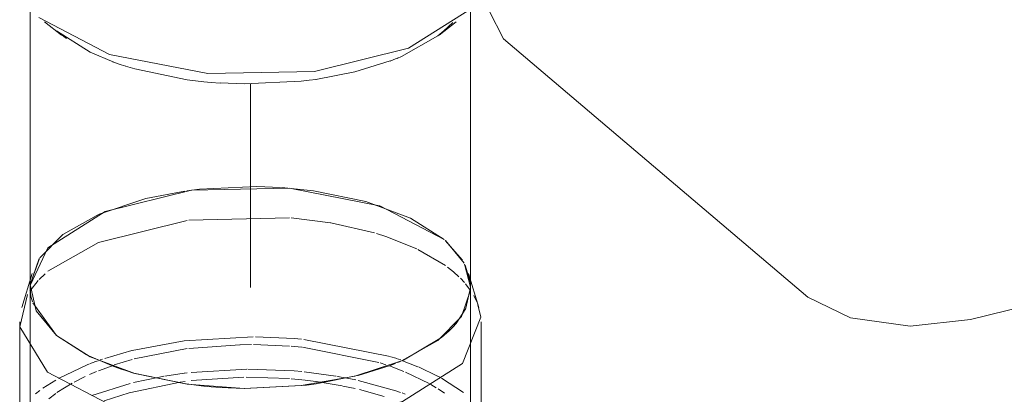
# Model space of a CAD drawing. Header units: millimetres. Extents: x -121 to 34184, y -147 to 33428.
# Tile 65 of 107: x 12947 to 13193, y 21290 to 21384. Entities that reach past the tile are written whole.
import ezdxf

# ---------------------------------------------------------------- set-up
doc = ezdxf.new("R2010")
doc.units = ezdxf.units.MM
doc.linetypes.add('ADSK_Осевая', pattern=[700, 500, -100, 0, -100])
for name, color, linetype, lineweight in [('P-PIPE-____-CNTR', 3, 'ADSK_Осевая', 20), ('P-PIPE-____-OTLN', 3, 'Continuous', 20), ('P-SANR-FIXT-OTLN', 6, 'Continuous', 20)]:
    doc.layers.add(name, color=color, linetype=linetype, lineweight=lineweight)

# ---------------------------------------------------------------- blocks, each defined once
blk = doc.blocks.new('ADSK_Унитаз напольный_ГОСТ 30493-2017 - Вертикальный выпуск-1561234-_3D_ копия 1')
at = {"layer": 'P-SANR-FIXT-OTLN'}
for p, q in [((10930.19, 21382.96), (10934.47, 21379.69)), ((11028.77, 21379.69), (11033.05, 21382.96)), ((10933.22, 21380.7), (10935.73, 21378.78)), ((11028.77, 21379.69), (11032.22, 21382.79)), ((11120.82, 21314.31), (11044.83, 21378.77)), ((11434.27, 21376.16), (11161.47, 21308.75))]:
    blk.add_line(p, q, dxfattribs=at)
for points in [[(10928.82, 21384.06, 0), (10946.41, 21374.86, 0), (10970.98, 21370.07, 0), (10997.65, 21370.63, 0), (11021.15, 21376.44, 0), (11036.82, 21386.34, 0), (11041.56, 21398.37, 0)], [(11044.83, 21378.77, 0), (11041.24, 21385.69, 0), (11041.37, 21386.66, 0)], [(10947.55, 21372.89, 0), (10941.63, 21375.37, 0), (10933.22, 21380.7, 0)], [(11031.31, 21381.87, 0), (11028.44, 21379.45, 0), (11019.38, 21374.35, 0), (11018.24, 21373.87, 0)], [(10947.22, 21373.01, 0), (10949.35, 21372.27, 0), (10950.49, 21371.9, 0)], [(11016.54, 21373.21, 0), (11007.74, 21370.5, 0), (10997.98, 21368.62, 0)], [(11016.5, 21373.19, 0), (11017.86, 21373.72, 0), (11018.56, 21374, 0)], [(10970.02, 21368.05, 0), (10965.87, 21368.53, 0), (10952.77, 21371.22, 0), (10950.46, 21371.91, 0)], [(10969.97, 21368.05, 0), (10971.87, 21367.88, 0), (10974.11, 21367.71, 0)], [(10995.62, 21368.31, 0), (10994.33, 21368.16, 0), (10980.04, 21367.49, 0), (10974.06, 21367.72, 0)], [(10995.6, 21368.31, 0), (10996.32, 21368.39, 0), (10998.02, 21368.62, 0)], [(11161.47, 21308.75, 0), (11146.36, 21307.1, 0), (11131.48, 21309.14, 0), (11120.82, 21314.31, 0)]]:
    blk.add_polyline3d(points, dxfattribs=at)
blk = doc.blocks.new('ADSK_ППР_Отвод канализационный_Составной - Отвод раструбный-V20-_3D_ копия 1')
at = {"layer": 'P-PIPE-____-OTLN', "color": 9}
for p, q in [((11030.02, 21328.68), (11013.96, 21337.09)), ((11034.56, 21323.55), (11030.3, 21328.44)), ((11035.01, 21322.78), (11030.33, 21328.41)), ((10928.92, 21323.94), (10926.64, 21317.45)), ((11036.62, 21316.8), (11035.13, 21322.54)), ((11035.46, 21311.59), (11036.62, 21316.67)), ((10926.83, 21314.51), (10927.19, 21313.11)), ((11037.4, 21314.68), (11038.31, 21312.77)), ((10927.28, 21312.85), (10933.22, 21304.76)), ((11033.02, 21307.76), (11035.4, 21311.45)), ((10933.22, 21304.76), (10940.6, 21299.95)), ((11019.83, 21298.61), (11029.33, 21304.2)), ((11029.39, 21304.24), (11031.29, 21305.91)), ((10940.73, 21299.88), (10947.5, 21296.97)), ((11008.51, 21294.76), (11016.5, 21297.25)), ((11018.41, 21298.01), (11019.78, 21298.59)), ((10950.49, 21295.96), (10952.45, 21295.37)), ((10952.51, 21295.36), (10965.48, 21292.65)), ((10998.02, 21292.69), (11008.4, 21294.73)), ((10965.58, 21292.64), (10969.97, 21292.11)), ((10980.18, 21291.55), (10994.37, 21292.23)), ((10994.4, 21292.23), (10995.6, 21292.37)), ((10974.11, 21291.78), (10980.07, 21291.55))]:
    blk.add_line(p, q, dxfattribs=at)
at = {"layer": 'P-PIPE-____-OTLN', "color": 10}
for p, q in [((10966.23, 21333.51), (10991.38, 21334.09)), ((10991.84, 21334.05), (11001.62, 21332.83)), ((11001.7, 21332.81), (11012.65, 21330.31)), ((11023.48, 21326.21), (11030.35, 21322.16)), ((11030.81, 21321.81), (11032.31, 21320.62)), ((10928.85, 21318.67), (10930.37, 21320.13)), ((11032.31, 21320.62), (11033.68, 21319.38)), ((11034.06, 21319), (11035.06, 21317.94)), ((10926.56, 21315.83), (10928.63, 21318.43)), ((11035.32, 21317.63), (11036.51, 21316.08)), ((10966.23, 21301.5), (10978.95, 21302.43)), ((10979.08, 21302.44), (10981.92, 21302.46)), ((10982.41, 21302.46), (10991.38, 21302.08)), ((10991.84, 21302.04), (10994.51, 21301.79)), ((10994.62, 21301.78), (11013.71, 21297.99)), ((10994.97, 21303.76), (11016.49, 21299.5)), ((10945.26, 21299.01), (10952.05, 21300.96)), ((10952.62, 21298.88), (10965.83, 21301.45)), ((11016.71, 21299.44), (11017.94, 21299.04)), ((10941.59, 21297.71), (10942.64, 21298.1)), ((10942.7, 21298.12), (10943.61, 21298.45)), ((10943.67, 21295.93), (10947.59, 21297.37)), ((10944.1, 21298.62), (10944.68, 21298.82)), ((10947.63, 21297.38), (10952.09, 21298.73)), ((11014.05, 21297.88), (11015.42, 21297.44)), ((11016.33, 21297.14), (11019.93, 21295.78)), ((11018.02, 21299.01), (11019.18, 21298.62)), ((11019.65, 21298.45), (11023.48, 21296.95)), ((11023.59, 21296.91), (11028.38, 21294.62)), ((10937.63, 21293.11), (10940.35, 21294.49)), ((10941.43, 21294.98), (10943.24, 21295.75)), ((10952.44, 21292.99), (10958.96, 21294.37)), ((10958.96, 21294.37), (10960.04, 21294.56)), ((10960.23, 21294.59), (10965.08, 21295.31)), ((10965.16, 21295.32), (10965.85, 21295.4)), ((10966.88, 21295.52), (10980.75, 21296.34)), ((10966.88, 21293.49), (10980, 21294.34)), ((10980.59, 21294.34), (10991.39, 21293.99)), ((10995.05, 21295.66), (11002.94, 21294.61)), ((11003.19, 21294.56), (11003.92, 21294.44)), ((11003.92, 21294.44), (11007.96, 21293.65)), ((11020.34, 21295.61), (11026.29, 21292.74)), ((11028.47, 21294.57), (11029.06, 21294.25)), ((10929.82, 21291.56), (10933.06, 21293.62)), ((10933.33, 21290.47), (10937.14, 21292.84)), ((10942.05, 21289.79), (10951.6, 21292.78)), ((10951.35, 21290.41), (10964.13, 21293.12)), ((10964.13, 21293.12), (10965.33, 21293.29)), ((10991.84, 21293.95), (10994.44, 21293.71)), ((10994.66, 21293.68), (10997.99, 21293.27)), ((10998.02, 21293.27), (11004.56, 21292.16)), ((11004.75, 21292.13), (11007.79, 21291.47)), ((11026.7, 21292.51), (11028.04, 21291.7)), ((11029.32, 21294.1), (11034.88, 21290.49)), ((10927.94, 21290.17), (10929.06, 21291.02)), ((10931.27, 21288.9), (10933.03, 21290.25)), ((10945.13, 21288.4), (10951.33, 21290.41)), ((11008.84, 21291.22), (11015, 21289.49)), ((11019.49, 21290.42), (11020.29, 21290.13)), ((11028.53, 21291.4), (11030.12, 21290.31))]:
    blk.add_line(p, q, dxfattribs=at)
at = {"layer": 'P-PIPE-____-OTLN', "color": 22}
for p, q in [((10927.15, 21320.2), (10924.57, 21311.73)), ((11038.67, 21311.73), (11036.09, 21320.2)), ((10926.62, 21316.72), (10926.62, 21257.88)), ((11036.62, 21257.88), (11036.62, 21316.72)), ((10924.02, 21308.1), (10924.02, 21276.09)), ((11039.22, 21276.09), (11039.22, 21308.1)), ((11016.5, 21297.25), (11017.86, 21297.78))]:
    blk.add_line(p, q, dxfattribs=at)
at = {"layer": 'P-PIPE-____-OTLN', "color": 9}
for points in [[(11013.89, 21337.11, 0), (10991.37, 21341.5, 0), (10966.92, 21340.99, 0), (10945.38, 21335.67, 0), (10931.02, 21326.59, 0), (10926.63, 21317.22, 0)], [(10989.18, 21341.66, 0), (10983.2, 21341.89, 0), (10968.92, 21341.22, 0), (10965.77, 21340.83, 0)], [(11030.02, 21328.68, 0), (11021.61, 21334.01, 0), (11010.48, 21338.16, 0), (10997.37, 21340.85, 0), (10989.41, 21341.65, 0)], [(10965.26, 21340.76, 0), (10955.5, 21338.88, 0), (10943.86, 21335.03, 0), (10934.8, 21329.93, 0), (10929.03, 21324.09, 0)], [(11036.61, 21317.17, 0), (11036.56, 21317.88, 0), (11035.27, 21322.27, 0)]]:
    blk.add_polyline3d(points, dxfattribs=at)
at = {"layer": 'P-PIPE-____-OTLN', "color": 10}
for points in [[(10931.08, 21320.75, 0), (10943.67, 21327.93, 0), (10965.83, 21333.46, 0)], [(11013.15, 21330.17, 0), (11015.42, 21329.45, 0), (11023.16, 21326.36, 0)], [(10952.07, 21300.96, 0), (10965.08, 21303.4, 0), (10982.34, 21304.4, 0)], [(10982.91, 21304.4, 0), (10992.6, 21303.98, 0), (10994.41, 21303.82, 0)], [(10933.67, 21293.98, 0), (10940.84, 21297.41, 0), (10941.42, 21297.64, 0)], [(10981, 21296.34, 0), (10992.6, 21295.89, 0), (10994.46, 21295.72, 0)], [(11008.58, 21293.51, 0), (11017.94, 21290.95, 0), (11019.12, 21290.55, 0)]]:
    blk.add_polyline3d(points, dxfattribs=at)
at = {"layer": 'P-PIPE-____-OTLN', "color": 22}
for points in [[(10926.62, 21316.72, 0), (10926.68, 21315.56, 0), (10926.83, 21314.51, 0)], [(10926.64, 21317.45, 0), (10928.11, 21310.91, 0), (10933.22, 21304.76, 0)], [(10933.22, 21304.76, 0), (10941.63, 21299.44, 0), (10952.77, 21295.29, 0), (10965.87, 21292.6, 0), (10980.04, 21291.55, 0), (10994.33, 21292.22, 0), (11007.74, 21294.56, 0), (11019.38, 21298.41, 0), (11028.44, 21303.51, 0), (11034.32, 21309.51, 0), (11036.6, 21316, 0), (11036.62, 21316.72, 0)], [(10930.93, 21295.57, 0), (10924.08, 21306.88, 0), (10925.99, 21314.93, 0)], [(11038.46, 21312.35, 0), (11039.16, 21309.31, 0), (11034.61, 21297.76, 0), (11019.57, 21288.26, 0), (10997.01, 21282.68, 0), (10971.41, 21282.14, 0), (10947.82, 21286.74, 0), (10930.93, 21295.57, 0)], [(11031.29, 21305.91, 0), (11032.22, 21306.85, 0), (11033.02, 21307.76, 0)], [(10947.5, 21296.97, 0), (10949.35, 21296.33, 0), (10950.49, 21295.96, 0)], [(10969.97, 21292.11, 0), (10971.87, 21291.94, 0), (10974.11, 21291.78, 0)], [(10995.6, 21292.37, 0), (10996.32, 21292.46, 0), (10998.02, 21292.69, 0)]]:
    blk.add_polyline3d(points, dxfattribs=at)

msp = doc.modelspace()

# ---------------------------------------------------------------- linework, layer by layer
at = {"layer": 'P-PIPE-____-CNTR', "color": 9}
msp.add_line((13004.64, 21367.56), (13004.64, 21316.72), dxfattribs=at)
msp.add_line((13004.64, 21367.56), (13004.64, 21316.72), dxfattribs=at)
at = {"layer": 'P-PIPE-____-OTLN', "color": 22}
for p, q in [((12949.64, 21392.66), (12949.64, 21316.72)), ((13059.64, 21316.72), (13059.64, 21392.66)), ((13030.76, 21370.5), (13039.58, 21373.21)), ((13020.98, 21368.62), (13030.76, 21370.5))]:
    msp.add_line(p, q, dxfattribs=at)
at = {"layer": 'P-PIPE-____-OTLN', "color": 9}
for p, q in [((12978.52, 21338.88), (12988.31, 21340.77)), ((13053.32, 21328.44), (13057.58, 21323.55)), ((12949.66, 21317.45), (12951.95, 21323.94)), ((13058.15, 21322.54), (13059.64, 21316.8))]:
    msp.add_line(p, q, dxfattribs=at)
at = {"layer": 'P-PIPE-____-OTLN', "color": 22}
for points in [[(12956.24, 21380.7, 0), (12964.65, 21375.37, 0), (12970.57, 21372.89, 0)], [(13041.27, 21373.87, 0), (13042.4, 21374.35, 0), (13051.46, 21379.45, 0), (13054.33, 21381.87, 0)], [(12973.48, 21371.91, 0), (12975.79, 21371.22, 0), (12988.89, 21368.53, 0), (12993.04, 21368.05, 0)], [(12997.08, 21367.72, 0), (13003.06, 21367.49, 0), (13017.35, 21368.16, 0), (13018.64, 21368.31, 0)], [(12956.24, 21304.76, 0), (12951.13, 21310.91, 0), (12949.66, 21317.45, 0)], [(13059.64, 21316.72, 0), (13059.62, 21316, 0), (13057.34, 21309.51, 0), (13051.46, 21303.51, 0), (13042.4, 21298.41, 0), (13030.76, 21294.56, 0)], [(13030.76, 21294.56, 0), (13017.35, 21292.22, 0), (13003.06, 21291.55, 0), (12988.89, 21292.6, 0), (12975.79, 21295.29, 0), (12964.65, 21299.44, 0), (12956.24, 21304.76, 0)]]:
    msp.add_polyline3d(points, dxfattribs=at)
at = {"layer": 'P-PIPE-____-OTLN', "color": 9}
for points in [[(12988.81, 21340.84, 0), (12991.94, 21341.22, 0), (13006.22, 21341.89, 0), (13012.2, 21341.66, 0)], [(13012.43, 21341.65, 0), (13020.39, 21340.85, 0), (13033.5, 21338.16, 0), (13044.63, 21334.01, 0), (13053.04, 21328.68, 0)], [(12952.05, 21324.09, 0), (12957.82, 21329.93, 0), (12966.88, 21335.03, 0), (12978.52, 21338.88, 0)]]:
    msp.add_polyline3d(points, dxfattribs=at)

# ---------------------------------------------------------------- block references
msp.add_blockref('ADSK_ППР_Отвод канализационный_Составной - Отвод раструбный-V20-_3D_ копия 1', (2023.02, 0), dxfattribs=at)
at = {"layer": 'P-SANR-FIXT-OTLN'}
msp.add_blockref('ADSK_Унитаз напольный_ГОСТ 30493-2017 - Вертикальный выпуск-1561234-_3D_ копия 1', (2023.02, 0), dxfattribs=at)

doc.saveas('drawing.dxf')
